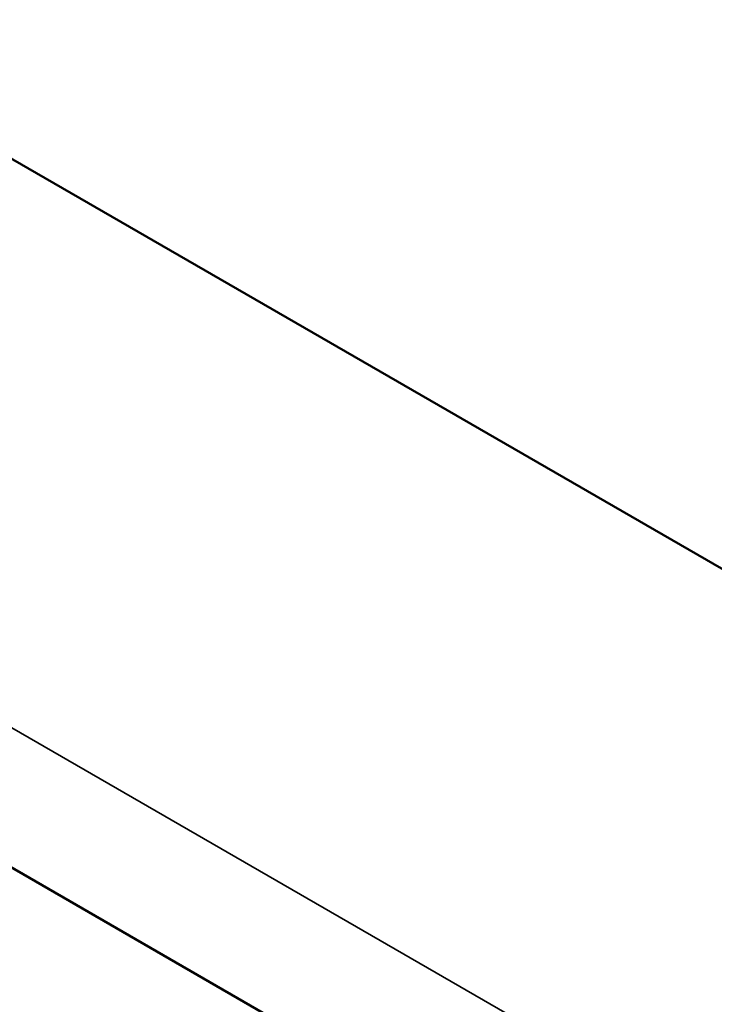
# Model space of a CAD drawing. Header units: millimetres. Extents: x 50 to 3176, y 50 to 2109.
# Tile 250 of 256: x 242.21 to 243.75, y 1626.07 to 1628.25. Entities that reach past the tile are written whole.
import ezdxf

# ---------------------------------------------------------------- set-up
doc = ezdxf.new("R2010")
doc.units = ezdxf.units.MM
doc.header["$LTSCALE"] = 10
doc.layers.add('Visible (ISO)', color=7, linetype='Continuous', lineweight=50)
doc.layers.add('Visible Narrow (ISO)', color=7, linetype='Continuous', lineweight=35)

msp = doc.modelspace()

# ---------------------------------------------------------------- linework, layer by layer
at = {"layer": 'Visible (ISO)'}
for p, q in [((265.1402, 1614.6968), (230.4736, 1634.7116)), ((230.7198, 1632.9987), (264.67, 1613.3975))]:
    msp.add_line(p, q, dxfattribs=at)
msp.add_ellipse((256.1554, 1644.3791), major_axis=(13.75, -23.8157), ratio=0.57735, start_param=0.225415, end_param=3.141593, dxfattribs=at)
msp.add_open_spline([(272.6871, 1622.7845), (273.2219, 1623.3888), (273.6981, 1624.0676), (275.0285, 1626.4655), (275.6345, 1628.4442), (276.1939, 1632.8908), (276.1358, 1635.3671), (275.3564, 1640.546), (274.6344, 1643.248), (272.6038, 1648.602), (271.2965, 1651.2531), (268.2287, 1656.2416), (266.469, 1658.5781), (262.6701, 1662.7044), (260.6314, 1664.493), (256.4724, 1667.3396), (254.3526, 1668.3964), (250.2449, 1669.6545), (248.2556, 1669.8586), (245.2486, 1669.4541), (244.1364, 1669.1072), (243.1238, 1668.579)], degree=3, knots=[4.117692, 4.117692, 4.117692, 4.117692, 4.260622, 4.260622, 4.577772, 4.577772, 4.900466, 4.900466, 5.223416, 5.223416, 5.545853, 5.545853, 5.868128, 5.868128, 6.190696, 6.190696, 6.513767, 6.513767, 6.835643, 6.835643, 7.043888, 7.043888, 7.043888, 7.043888], dxfattribs=at)
at = {"layer": 'Visible Narrow (ISO)'}
msp.add_line((230.5131, 1633.4282), (264.4633, 1613.8271), dxfattribs=at)
for centre, major_axis, start_param, end_param in [((257.3222, 1645.0527), (-18.25, 31.6099), 3.141593, 6.117304), ((257.2161, 1644.9915), (-18.175, 31.48), 1.952201, 6.117304), ((256.5213, 1644.5903), (13.741, -23.8), 0.196629, 3.116897)]:
    msp.add_ellipse(centre, major_axis=major_axis, ratio=0.57735, start_param=start_param, end_param=end_param, dxfattribs=at)

doc.saveas('drawing.dxf')
